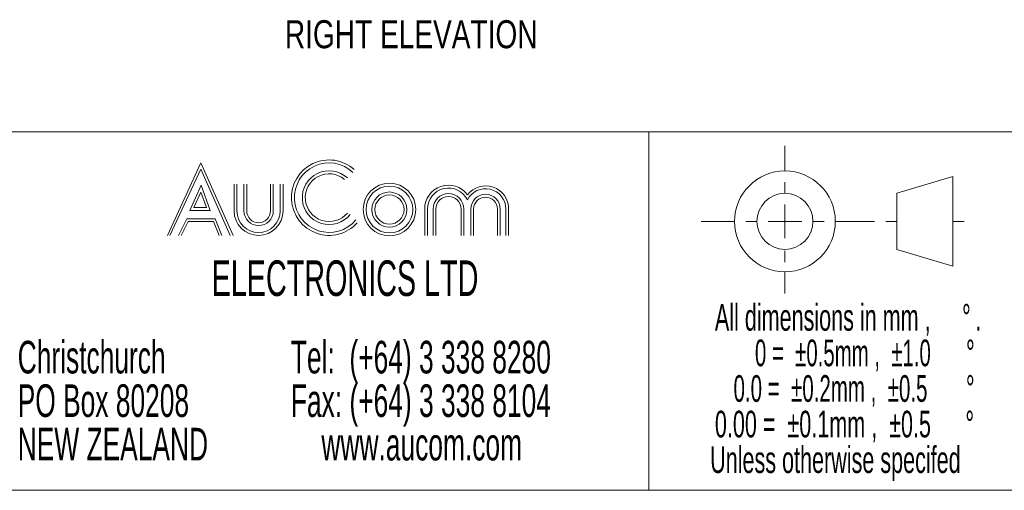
# Model space of a CAD drawing. Header units: millimetres. Extents: x 0 to 420, y 0 to 297.
# Tile 12 of 34: x 157 to 245, y 7 to 49. Entities that reach past the tile are written whole.
import ezdxf

# ---------------------------------------------------------------- set-up
doc = ezdxf.new("R2010")
doc.units = ezdxf.units.MM
doc.styles.add('SLDTEXTSTYLE0', font='TXT', dxfattribs={"width": 0.75})
doc.styles.add('SLDTEXTSTYLE1', font='TXT', dxfattribs={"width": 0.605})
doc.styles.add('SLDTEXTSTYLE2', font='TXT', dxfattribs={"width": 0.571842})
doc.styles.add('SLDTEXTSTYLE3', font='TXT', dxfattribs={"width": 0.575})

# ---------------------------------------------------------------- blocks, each defined once
blk = doc.blocks.new('SW_NOTE_1')
at = {"color": 0, "linetype": 'Continuous', "lineweight": 0, "char_height": 2.91042, "attachment_point": 1, "style": 'SLDTEXTSTYLE1'}
for s, insert in [('Christchurch', (0, 3.752)), ('PO Box 80208', (0, -0.129)), ('NEW ZEALAND', (0, -4.009))]:
    blk.add_mtext(s, dxfattribs=dict(at, insert=insert))
blk = doc.blocks.new('SW_NOTE_3')
at = {"color": 0, "linetype": 'Continuous', "lineweight": 0, "attachment_point": 2}
for s, insert, char_height, style in [('All dimensions in mm ,', (13.283, 3.07), 2.38125, 'SLDTEXTSTYLE1'), ('%%d', (26.118, 3.07), 2.3813, 'SLDTEXTSTYLE1'), ('.', (27.185, 3.07), 2.381, 'SLDTEXTSTYLE1'), ('0 =  ±0.5mm ,  ±1.0', (15.083, -0.105), 2.38125, 'SLDTEXTSTYLE2'), ('%%d', (26.472, -0.105), 2.3813, 'SLDTEXTSTYLE1'), ('0.0 =  ±0.2mm ,  ±0.5', (13.976, -3.28), 2.38125, 'SLDTEXTSTYLE3'), ('%%d', (26.463, -3.28), 2.3813, 'SLDTEXTSTYLE1'), ('0.00 =  ±0.1mm ,  ±0.5', (13.301, -6.455), 2.38125, 'SLDTEXTSTYLE1'), ('%%d', (26.415, -6.455), 2.3813, 'SLDTEXTSTYLE1'), ('Unless otherwise specifed', (14.414, -9.63), 2.38125, 'SLDTEXTSTYLE1')]:
    blk.add_mtext(s, dxfattribs=dict(at, insert=insert, char_height=char_height, style=style))
blk = doc.blocks.new('SW_NOTE_4')
at = {"color": 0, "linetype": 'Continuous', "lineweight": 0, "char_height": 2.91042, "attachment_point": 1, "style": 'SLDTEXTSTYLE1'}
for s, insert in [('Tel:  (+64) 3 338 8280', (0, 3.752)), ('Fax: (+64) 3 338 8104', (0, -0.129)), ('www.aucom.com', (2.729, -4.009))]:
    blk.add_mtext(s, dxfattribs=dict(at, insert=insert))

msp = doc.modelspace()

# ---------------------------------------------------------------- linework, layer by layer
at = {"color": 7, "linetype": 'Continuous', "lineweight": 0}
for p, q in [((7, 39), (413, 39)), ((213, 39), (213, 7)), ((225.168, 37.742), (225.168, 35.5)), ((169.99, 29.736), (172.984, 36.224)), ((172.984, 36.224), (175.859, 29.724)), ((172.979, 35.671), (170.206, 29.736)), ((172.979, 35.671), (175.609, 29.724)), ((175.957, 31.939), (175.957, 34.314)), ((176.207, 31.939), (176.207, 34.314)), ((176.832, 31.939), (176.832, 34.314)), ((177.082, 31.939), (177.082, 34.314)), ((179.207, 31.939), (179.207, 34.314)), ((179.457, 31.939), (179.457, 34.314)), ((180.082, 31.939), (180.082, 34.314)), ((180.332, 31.939), (180.332, 34.314)), ((225.168, 34.5), (225.168, 33.5)), ((235.168, 33.5), (240.168, 35)), ((240.168, 35), (240.168, 27)), ((171.994, 31.974), (173.011, 34.226)), ((172.359, 32.224), (172.984, 33.599)), ((172.984, 33.599), (173.484, 32.224)), ((173.011, 34.226), (173.827, 31.974)), ((235.168, 28.5), (235.168, 33.5)), ((173.827, 31.974), (171.994, 31.974)), ((173.484, 32.224), (172.359, 32.224)), ((192.981, 32.099), (192.981, 29.736)), ((193.231, 32.099), (193.231, 29.724)), ((193.731, 32.099), (193.731, 29.724)), ((193.981, 32.099), (193.981, 29.724)), ((196.231, 32.099), (196.231, 29.724)), ((196.481, 32.099), (196.481, 29.724)), ((197.106, 32.099), (197.106, 29.724)), ((197.356, 32.099), (197.356, 29.724)), ((199.481, 32.099), (199.481, 29.736)), ((199.731, 32.099), (199.731, 29.736)), ((200.231, 32.099), (200.231, 29.736)), ((200.481, 32.099), (200.481, 29.736)), ((225.168, 32.5), (225.168, 29.5)), ((170.984, 29.724), (171.734, 31.224)), ((171.234, 29.724), (171.859, 30.974)), ((171.734, 31.224), (174.259, 31.224)), ((171.859, 30.974), (174.109, 30.974)), ((174.109, 30.974), (174.609, 29.724)), ((174.259, 31.224), (174.859, 29.724)), ((220.668, 31), (217.668, 31)), ((221.668, 31), (222.668, 31)), ((223.668, 31), (226.668, 31)), ((227.668, 31), (228.668, 31)), ((229.668, 31), (233.168, 31)), ((234.168, 31), (235.168, 31)), ((240.168, 31), (241.168, 31)), ((225.164, 28.358), (225.164, 27.358)), ((240.168, 27), (235.168, 28.5)), ((225.168, 24.551), (225.168, 26.5)), ((7, 7), (413, 7))]:
    msp.add_line(p, q, dxfattribs=at)
for centre, radius in [((225.168, 31), 4.5), ((189.833, 32.054), 2.349), ((189.833, 32.054), 2.088), ((189.833, 32.054), 1.566), ((225.168, 31), 2.5), ((189.833, 32.054), 1.305)]:
    msp.add_circle(centre, radius, dxfattribs=at)
for centre, radius, start, end in [((184.444, 33.114), 3.366, 48.05244, 318.15058), ((184.444, 33.114), 3.103, 46.68323, 320.04969), ((184.443, 33.112), 2.399, 47.19935, 321.59806), ((184.444, 33.114), 2.132, 49.81955, 319.98324), ((195.106, 32.099), 2.125, 37.06025, 180), ((195.106, 32.099), 1.875, 25.5928, 180), ((195.106, 32.099), 1.375, 0, 180), ((198.418, 32.099), 1.812, 0, 153.45708), ((198.418, 32.099), 2.063, 0, 141.61689), ((195.106, 32.099), 1.125, 0, 180), ((198.418, 32.099), 1.312, 0, 180), ((198.418, 32.099), 1.063, 0, 180), ((178.145, 31.939), 2.188, 180, 0), ((178.145, 31.939), 1.937, 180, 0), ((178.145, 31.939), 1.312, 180, 0), ((178.145, 31.939), 1.063, 180, 0)]:
    msp.add_arc(centre, radius, start, end, dxfattribs=at)

# ---------------------------------------------------------------- block references
for name, p in [('SW_NOTE_3', (215.261, 20.555)), ('SW_NOTE_1', (156.618, 16.585)), ('SW_NOTE_4', (181.025, 16.585))]:
    msp.add_blockref(name, p, dxfattribs=at)

# ---------------------------------------------------------------- texts
for s, insert, char_height, attachment_point, style in [('RIGHT ELEVATION', (180.493, 48.949), 2.5, 1, 'SLDTEXTSTYLE0'), ('ELECTRONICS LTD', (185.863, 27.515), 3.175, 2, 'SLDTEXTSTYLE1')]:
    msp.add_mtext(s, dxfattribs=dict(at, insert=insert, char_height=char_height, attachment_point=attachment_point, style=style))

doc.saveas('drawing.dxf')
